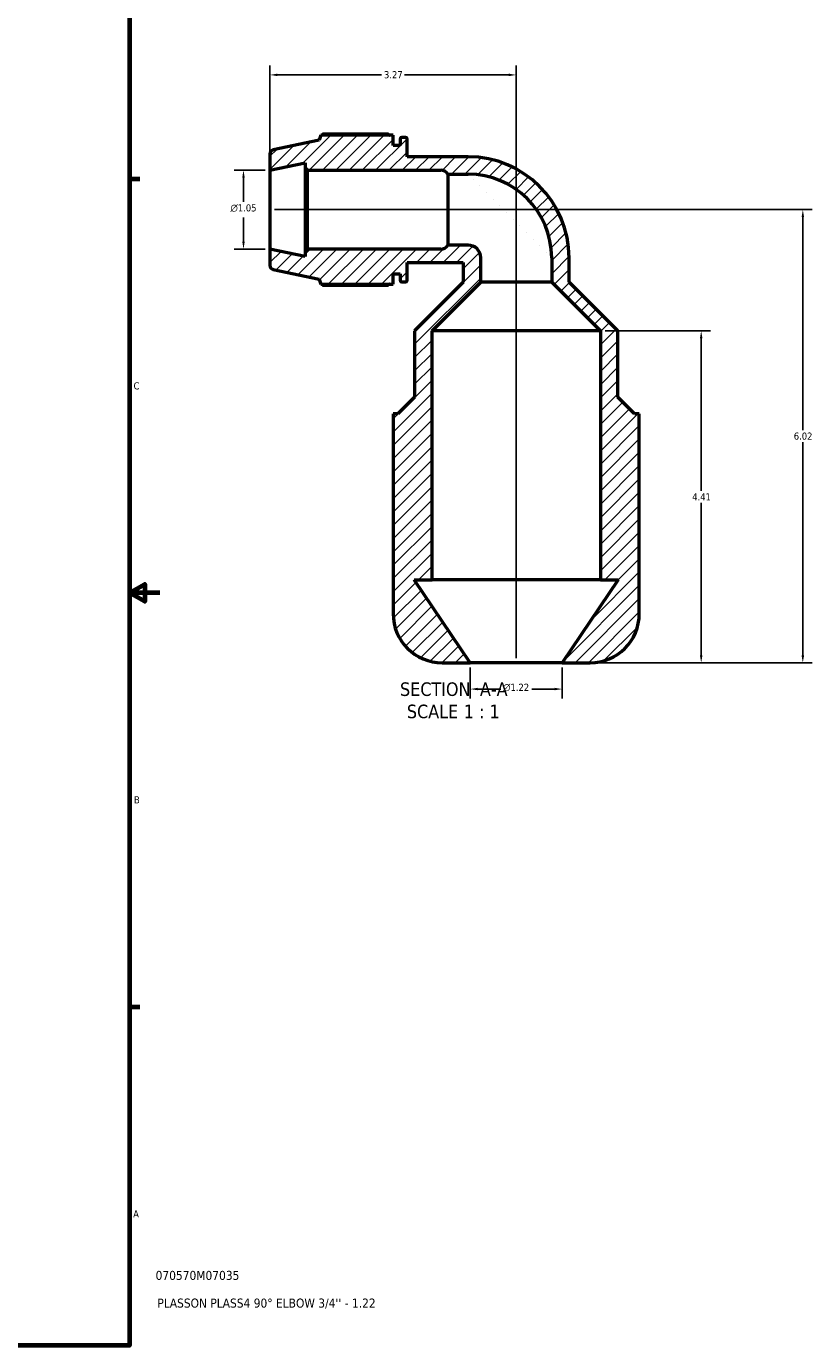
# Model space of a CAD drawing. Header units: inches. Extents: x 0.1 to 42.6, y 0.6 to 29.3.
# Tile 5 of 6: x 32.1 to 42.6, y 1 to 18.5. Entities that reach past the tile are written whole.
import ezdxf

# ---------------------------------------------------------------- set-up
doc = ezdxf.new("R2010")
doc.units = ezdxf.units.IN
doc.header["$MEASUREMENT"] = 0
for name, color, linetype, lineweight in [('Border (ANSI)', 7, 'Continuous', 70), ('Dimension (ANSI)', 7, 'Continuous', 25), ('Hatch (ANSI)', 7, 'Continuous', 18), ('Symbol (ANSI)', 7, 'Continuous', 25), ('Title (ANSI)', 7, 'Continuous', 50), ('Visible (ANSI)', 7, 'Continuous', 50)]:
    doc.layers.add(name, color=color, linetype=linetype, lineweight=lineweight)
doc.styles.add('Label Text (ANSI)', font='tahoma.ttf')
doc.styles.add('Note Text (ANSI)', font='tahoma.ttf')
doc.styles.add('Text Style29', font='tahoma.ttf')
doc.dimstyles.new('Default (ANSI)', dxfattribs={"dimtxt": 0.094488, "dimasz": 0.098425, "dimexe": 0.125, "dimexo": 0.0625, "dimgap": 0.031496, "dimtad": 0, "dimtih": 1, "dimtoh": 1, "dimrnd": 1e-08, "dimzin": 4, "dimdsep": 46, "dimtxsty": 'Note Text (ANSI)', "dimcen": 0.09, "dimdle": 0.393701, "dimclrd": 256, "dimclre": 256, "dimclrt": 5, "dimadec": 0, "dimazin": 1, "dimtfac": 1, "dimtofl": 0, "dimtmove": 0, "dimatfit": 3, "dimfxl": 1, "dimtolj": 1, "dimtzin": 4, "dimlwd": -1, "dimlwe": -1, "dimarcsym": 0})

# ---------------------------------------------------------------- blocks, each defined once
blk = doc.blocks.new('Borders Default Border')
at = {"layer": 'Border (ANSI)'}
for p, q in [((33.5, 16.5), (33.634, 16.5)), ((33.5, 5.5), (33.634, 5.5))]:
    blk.add_line(p, q, dxfattribs=at)
at = {"layer": 'Border (ANSI)', "flags": 128}
for points in [[(0.5, 1), (0.5, 21), (33.5, 21), (33.5, 1), (0.5, 1)], [(33.9, 11), (33.5, 11), (33.7, 11.115), (33.7, 10.885), (33.5, 11)]]:
    blk.add_lwpolyline(points, dxfattribs=at)
at = {"layer": 'Border (ANSI)', "color": 5, "true_color": 0x0000ff, "char_height": 0.0945, "attachment_point": 7, "style": 'Note Text (ANSI)'}
for s, insert in [('C', (33.552, 13.701)), ('B', (33.558, 8.203)), ('A', (33.547, 2.703))]:
    blk.add_mtext(s, dxfattribs=dict(at, insert=insert))
blk = doc.blocks.new('Title Blocks ANSI - Large')
at = {"layer": 'Title (ANSI)', "color": 5, "true_color": 0x0000ff, "style": 'Text Style29'}
for tag, p in [('PART_NUMBER_001', (0.345, 0.873)), ('DESCRIPTION_001', (0.369, 0.505))]:
    blk.add_attdef(tag, p, '', height=0.12, dxfattribs=at)
blk = doc.blocks.new('*D7')
at = {"layer": 'Defpoints', "color": 0, "transparency": 16777216}
for p in [(38.024, 10.071), (39.244, 10.071), (39.244, 9.722)]:
    blk.add_point(p, dxfattribs=at)
at = {"layer": 'Dimension (ANSI)', "transparency": 16777216}
for p, q in [((38.024, 10.008), (38.024, 9.597)), ((39.244, 10.008), (39.244, 9.597)), ((38.122, 9.722), (38.428, 9.722)), ((39.145, 9.722), (38.84, 9.722))]:
    blk.add_line(p, q, dxfattribs=at)
for points in [[(38.122, 9.739), (38.122, 9.706), (38.024, 9.722)], [(39.145, 9.739), (39.145, 9.706), (39.244, 9.722)]]:
    blk.add_solid(points, dxfattribs=at)
at = {"layer": 'Dimension (ANSI)', "color": 5, "transparency": 16777216, "insert": (38.46, 9.793), "char_height": 0.09449, "attachment_point": 1, "style": 'Note Text (ANSI)'}
blk.add_mtext('\\A1;{\\fAIGDT|b0|i0;\\H0.0945;\\ln}\\fTahoma|b0|i0;\\H0.0945;1.22', dxfattribs=at)
blk = doc.blocks.new('*D8')
at = {"layer": 'Defpoints', "color": 0, "transparency": 16777216}
for p in [(35.012, 16.615), (35.364, 16.615), (35.364, 15.567)]:
    blk.add_point(p, dxfattribs=at)
at = {"layer": 'Dimension (ANSI)', "transparency": 16777216}
for p, q in [((35.301, 16.615), (34.887, 16.615)), ((35.012, 16.516), (35.012, 16.194)), ((35.012, 15.666), (35.012, 15.988)), ((35.301, 15.567), (34.887, 15.567))]:
    blk.add_line(p, q, dxfattribs=at)
for points in [[(34.996, 16.516), (35.029, 16.516), (35.012, 16.615)], [(34.996, 15.666), (35.029, 15.666), (35.012, 15.567)]]:
    blk.add_solid(points, dxfattribs=at)
at = {"layer": 'Dimension (ANSI)', "color": 5, "transparency": 16777216, "insert": (34.839, 16.162), "char_height": 0.09449, "attachment_point": 1, "style": 'Note Text (ANSI)'}
blk.add_mtext('\\A1;{\\fAIGDT|b0|i0;\\H0.0945;\\ln}\\fTahoma|b0|i0;\\H0.0945;1.05', dxfattribs=at)
blk = doc.blocks.new('*D10')
at = {"layer": 'Defpoints', "color": 0, "transparency": 16777216}
for p in [(35.364, 16.091), (39.244, 10.071), (42.44, 10.071)]:
    blk.add_point(p, dxfattribs=at)
at = {"layer": 'Dimension (ANSI)', "transparency": 16777216}
for p, q in [((35.426, 16.091), (42.565, 16.091)), ((42.44, 15.993), (42.44, 13.162)), ((42.44, 10.169), (42.44, 13)), ((39.306, 10.071), (42.565, 10.071))]:
    blk.add_line(p, q, dxfattribs=at)
for points in [[(42.424, 15.993), (42.457, 15.993), (42.44, 16.091)], [(42.424, 10.169), (42.457, 10.169), (42.44, 10.071)]]:
    blk.add_solid(points, dxfattribs=at)
at = {"layer": 'Dimension (ANSI)', "color": 5, "transparency": 16777216, "insert": (42.32, 13.13), "char_height": 0.0945, "attachment_point": 1, "style": 'Note Text (ANSI)'}
blk.add_mtext('\\A1;6.02', dxfattribs=at)
blk = doc.blocks.new('*D11')
at = {"layer": 'Defpoints', "color": 0, "transparency": 16777216}
for p in [(39.752, 14.481), (41.091, 14.481), (39.244, 10.071)]:
    blk.add_point(p, dxfattribs=at)
at = {"layer": 'Dimension (ANSI)', "transparency": 16777216}
for p, q in [((39.814, 14.481), (41.216, 14.481)), ((41.091, 14.383), (41.091, 12.355)), ((41.091, 10.169), (41.091, 12.197)), ((39.306, 10.071), (41.216, 10.071))]:
    blk.add_line(p, q, dxfattribs=at)
for points in [[(41.074, 14.383), (41.107, 14.383), (41.091, 14.481)], [(41.074, 10.169), (41.107, 10.169), (41.091, 10.071)]]:
    blk.add_solid(points, dxfattribs=at)
at = {"layer": 'Dimension (ANSI)', "color": 5, "transparency": 16777216, "insert": (40.971, 12.323), "char_height": 0.0945, "attachment_point": 1, "style": 'Note Text (ANSI)'}
blk.add_mtext('\\A1;4.41', dxfattribs=at)
blk = doc.blocks.new('*D12')
at = {"layer": 'Defpoints', "color": 0, "transparency": 16777216}
for p in [(38.634, 17.881), (35.364, 16.615), (38.634, 10.071)]:
    blk.add_point(p, dxfattribs=at)
at = {"layer": 'Dimension (ANSI)', "transparency": 16777216}
for p, q in [((35.364, 16.677), (35.364, 18.006)), ((35.462, 17.881), (36.847, 17.881)), ((38.535, 17.881), (37.151, 17.881)), ((38.634, 10.133), (38.634, 18.006))]:
    blk.add_line(p, q, dxfattribs=at)
for points in [[(35.462, 17.898), (35.462, 17.865), (35.364, 17.881)], [(38.535, 17.898), (38.535, 17.865), (38.634, 17.881)]]:
    blk.add_solid(points, dxfattribs=at)
at = {"layer": 'Dimension (ANSI)', "color": 5, "transparency": 16777216, "insert": (36.878, 17.931), "char_height": 0.0945, "attachment_point": 1, "style": 'Note Text (ANSI)'}
blk.add_mtext('\\A1;3.27', dxfattribs=at)

msp = doc.modelspace()

# ---------------------------------------------------------------- hatches: boundary and pattern name
at = {"layer": 'Hatch (ANSI)'}
h = msp.add_hatch(dxfattribs=at)
h.set_pattern_fill('ANSI31', color=256, style=0)
edge = h.paths.add_edge_path()
edge.add_line((40.2689, 10.725), (40.2689, 13.1169))
edge.add_line((40.2689, 13.1169), (40.2689, 13.3785))
edge.add_line((40.2689, 13.3785), (40.2037, 13.3785))
edge.add_line((40.2037, 13.3785), (39.9832, 13.599))
edge.add_line((39.9832, 13.599), (39.9832, 14.481))
edge.add_line((39.9832, 14.481), (39.3364, 15.1278))
edge.add_line((39.3364, 15.1278), (39.3364, 15.452))
edge.add_ellipse((37.9949, 15.452), major_axis=(0, 1.3415), ratio=1, start_angle=270, end_angle=360)
edge.add_line((37.9949, 16.7935), (37.1858, 16.7935))
edge.add_line((37.1858, 16.7935), (37.1858, 17.0285))
edge.add_ellipse((37.1648, 17.0285), major_axis=(0, 0.0209), ratio=1, start_angle=270, end_angle=360)
edge.add_line((37.1648, 17.0495), (37.1133, 17.0495))
edge.add_ellipse((37.1133, 17.0285), major_axis=(-0.0209, 0), ratio=1, start_angle=270, end_angle=360)
edge.add_line((37.0923, 17.0285), (37.0923, 16.943))
edge.add_line((37.0923, 16.943), (36.9989, 16.943))
edge.add_line((36.9989, 16.943), (36.9989, 17.0814))
edge.add_line((36.9989, 17.0814), (36.0394, 17.0814))
edge.add_line((36.0394, 17.0814), (36.0179, 17.0154))
edge.add_line((36.0179, 17.0154), (35.4054, 16.8852))
edge.add_ellipse((35.4163, 16.834), major_axis=(-0.0512, -0.0109), ratio=1, start_angle=270, end_angle=348)
edge.add_line((35.3639, 16.834), (35.3639, 16.6146))
edge.add_line((35.3639, 16.6146), (35.8311, 16.7139))
edge.add_line((35.8311, 16.7139), (35.8311, 16.646))
edge.add_line((35.8311, 16.646), (35.8625, 16.6146))
edge.add_line((35.8625, 16.6146), (37.6322, 16.6146))
edge.add_ellipse((37.6322, 16.5081), major_axis=(0.1065, 0), ratio=1, start_angle=30.55306, end_angle=90, ccw=False)
edge.add_line((37.7239, 16.5622), (37.9949, 16.5622))
edge.add_ellipse((37.9949, 15.452), major_axis=(1.1103, 0), ratio=1, start_angle=0, end_angle=90, ccw=False)
edge.add_line((39.1052, 15.452), (39.1052, 15.1278))
edge.add_line((39.1052, 15.1278), (39.752, 14.481))
edge.add_line((39.752, 14.481), (39.752, 11.1735))
edge.add_line((39.752, 11.1735), (39.9898, 11.1735))
edge.add_line((39.9898, 11.1735), (39.2439, 10.071))
edge.add_line((39.2439, 10.071), (39.6149, 10.071))
edge.add_ellipse((39.6149, 10.725), major_axis=(0.654, 0), ratio=1, start_angle=270, end_angle=360)
edge = h.paths.add_edge_path()
edge.add_line((37.6529, 10.071), (38.0239, 10.071))
edge.add_line((38.0239, 10.071), (37.2781, 11.1735))
edge.add_line((37.2781, 11.1735), (37.5159, 11.1735))
edge.add_line((37.5159, 11.1735), (37.5159, 14.481))
edge.add_line((37.5159, 14.481), (38.1627, 15.1278))
edge.add_line((38.1627, 15.1278), (38.1627, 15.452))
edge.add_ellipse((37.9949, 15.452), major_axis=(0, 0.1677), ratio=1, start_angle=270, end_angle=360)
edge.add_line((37.9949, 15.6197), (37.7239, 15.6197))
edge.add_ellipse((37.6322, 15.6739), major_axis=(-0.0541, -0.0917), ratio=1, start_angle=30.55306, end_angle=90, ccw=False)
edge.add_line((37.6322, 15.5674), (35.8625, 15.5674))
edge.add_line((35.8625, 15.5674), (35.8311, 15.5359))
edge.add_line((35.8311, 15.5359), (35.8311, 15.4681))
edge.add_line((35.8311, 15.4681), (35.3639, 15.5674))
edge.add_line((35.3639, 15.5674), (35.3639, 15.3479))
edge.add_ellipse((35.4163, 15.3479), major_axis=(0, -0.0524), ratio=1, start_angle=270, end_angle=348)
edge.add_line((35.4054, 15.2967), (36.0179, 15.1665))
edge.add_line((36.0179, 15.1665), (36.0394, 15.1005))
edge.add_line((36.0394, 15.1005), (36.9989, 15.1005))
edge.add_line((36.9989, 15.1005), (36.9989, 15.239))
edge.add_line((36.9989, 15.239), (37.0923, 15.239))
edge.add_line((37.0923, 15.239), (37.0923, 15.1534))
edge.add_ellipse((37.1133, 15.1534), major_axis=(0, -0.0209), ratio=1, start_angle=270, end_angle=360)
edge.add_line((37.1133, 15.1325), (37.1648, 15.1325))
edge.add_ellipse((37.1648, 15.1534), major_axis=(0.0209, 0), ratio=1, start_angle=270, end_angle=360)
edge.add_line((37.1858, 15.1534), (37.1858, 15.3885))
edge.add_line((37.1858, 15.3885), (37.9314, 15.3885))
edge.add_line((37.9314, 15.3885), (37.9314, 15.1278))
edge.add_line((37.9314, 15.1278), (37.2846, 14.481))
edge.add_line((37.2846, 14.481), (37.2846, 13.599))
edge.add_line((37.2846, 13.599), (37.0641, 13.3785))
edge.add_line((37.0641, 13.3785), (36.9989, 13.3785))
edge.add_line((36.9989, 13.3785), (36.9989, 13.1169))
edge.add_line((36.9989, 13.1169), (36.9989, 10.725))
edge.add_ellipse((37.6529, 10.725), major_axis=(0, -0.654), ratio=1, start_angle=270, end_angle=360)

# ---------------------------------------------------------------- linework, layer by layer
at = {"layer": 'Visible (ANSI)'}
for p, q in [((36.0179, 17.0154), (35.4054, 16.8852)), ((36.0394, 17.0814), (36.0179, 17.0154)), ((36.9989, 17.0814), (36.0394, 17.0814)), ((36.935, 17.0931), (36.0636, 17.0931)), ((36.9989, 16.943), (36.9989, 17.0814)), ((37.0923, 17.0285), (37.0923, 16.943)), ((37.1648, 17.0495), (37.1133, 17.0495)), ((37.1858, 16.7935), (37.1858, 17.0285)), ((35.3639, 16.834), (35.3639, 16.6146)), ((37.0923, 16.943), (36.9989, 16.943)), ((35.3639, 16.6146), (35.8311, 16.7139)), ((35.8311, 16.7139), (35.8311, 16.646)), ((37.9949, 16.7935), (37.1858, 16.7935)), ((35.3639, 16.6146), (35.3639, 15.5674)), ((35.8311, 16.646), (35.8625, 16.6146)), ((35.8311, 16.646), (35.8311, 15.5359)), ((35.8625, 16.6146), (37.6322, 16.6146)), ((35.8625, 15.5674), (35.8625, 16.6146)), ((37.7239, 16.5622), (37.9949, 16.5622)), ((37.7239, 16.5622), (37.7239, 15.6197)), ((37.9949, 15.6197), (37.7239, 15.6197)), ((35.8311, 15.4681), (35.3639, 15.5674)), ((35.3639, 15.5674), (35.3639, 15.3479)), ((35.8625, 15.5674), (35.8311, 15.5359)), ((35.8311, 15.5359), (35.8311, 15.4681)), ((37.6322, 15.5674), (35.8625, 15.5674)), ((38.1627, 15.1278), (38.1627, 15.452)), ((39.1052, 15.452), (39.1052, 15.1278)), ((39.3364, 15.1278), (39.3364, 15.452)), ((35.4054, 15.2967), (36.0179, 15.1665)), ((37.1858, 15.1534), (37.1858, 15.3885)), ((37.1858, 15.3885), (37.9314, 15.3885)), ((37.9314, 15.3885), (37.9314, 15.1278)), ((36.0179, 15.1665), (36.0394, 15.1005)), ((36.0394, 15.1005), (36.9989, 15.1005)), ((36.0636, 15.0889), (36.935, 15.0889)), ((36.9989, 15.1005), (36.9989, 15.239)), ((36.9989, 15.239), (37.0923, 15.239)), ((37.0923, 15.239), (37.0923, 15.1534)), ((37.1133, 15.1325), (37.1648, 15.1325)), ((37.9314, 15.1278), (37.2846, 14.481)), ((37.5159, 14.481), (38.1627, 15.1278)), ((39.1052, 15.1278), (38.1627, 15.1278)), ((39.1052, 15.1278), (39.752, 14.481)), ((39.9832, 14.481), (39.3364, 15.1278)), ((37.2846, 14.481), (37.2846, 13.599)), ((37.5159, 11.1735), (37.5159, 14.481)), ((39.752, 14.481), (37.5159, 14.481)), ((39.752, 14.481), (39.752, 11.1735)), ((39.9832, 13.599), (39.9832, 14.481)), ((37.2846, 13.599), (37.0641, 13.3785)), ((40.2037, 13.3785), (39.9832, 13.599)), ((37.0641, 13.3785), (36.9989, 13.3785)), ((36.9989, 13.3785), (36.9989, 13.1169)), ((40.2689, 13.3785), (40.2037, 13.3785)), ((40.2689, 13.1169), (40.2689, 13.3785)), ((36.9989, 13.1169), (36.9989, 10.725)), ((40.2689, 10.725), (40.2689, 13.1169)), ((38.0239, 10.071), (37.2781, 11.1735)), ((37.2781, 11.1735), (37.5159, 11.1735)), ((39.752, 11.1735), (37.5159, 11.1735)), ((39.9898, 11.1735), (39.2439, 10.071)), ((39.752, 11.1735), (39.9898, 11.1735)), ((37.6529, 10.071), (38.0239, 10.071)), ((39.2439, 10.071), (38.0239, 10.071)), ((39.2439, 10.071), (39.6149, 10.071))]:
    msp.add_line(p, q, dxfattribs=at)
for centre, radius, start, end in [((37.1133, 17.0285), 0.0209, 90, 180), ((37.1648, 17.0285), 0.0209, 0, 90), ((35.4163, 16.834), 0.0524, 102, 180), ((37.9949, 15.452), 1.3415, 0, 90), ((37.6322, 16.5081), 0.1065, 30.55306, 90), ((37.9949, 15.452), 1.1103, 0, 90), ((37.6322, 15.6739), 0.1065, 270, 329.44694), ((37.9949, 15.452), 0.1677, 0, 90), ((35.4163, 15.3479), 0.0524, 180, 258), ((37.1133, 15.1534), 0.0209, 180, 270), ((37.1648, 15.1534), 0.0209, 270, 0), ((37.6529, 10.725), 0.654, 180, 270), ((39.6149, 10.725), 0.654, 270, 0)]:
    msp.add_arc(centre, radius, start, end, dxfattribs=at)
for points, weights in [([(36.0636, 17.0931), (36.0605, 17.0872), (36.0575, 17.0814)], [1, 1.00063942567, 1.0011309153]), ([(36.935, 17.0931), (36.9444, 17.0872), (36.9536, 17.0814)], [1.01558926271, 1.01367223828, 1.0116089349]), ([(36.0575, 15.1005), (36.0605, 15.0948), (36.0636, 15.0889)], [1.0011309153, 1.00063942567, 1]), ([(36.9536, 15.1005), (36.9444, 15.0948), (36.935, 15.0889)], [1.0116089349, 1.01367223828, 1.01558926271])]:
    msp.add_rational_spline(points, weights, degree=2, dxfattribs=at)

# ---------------------------------------------------------------- block references
msp.add_blockref('Borders Default Border', (0, 0))
msp.add_blockref('Title Blocks ANSI - Large', (33.5, 1)).add_auto_attribs({'PART_NUMBER_001': '070570M07035', 'DESCRIPTION_001': "PLASSON PLASS4 90° ELBOW 3/4'' - 1.22"})

# ---------------------------------------------------------------- texts
at = {"layer": 'Symbol (ANSI)', "char_height": 0.18, "attachment_point": 7, "style": 'Label Text (ANSI)'}
for s, insert in [('SECTION', (37.091, 9.6275)), (' A-A', (38.0845, 9.6313)), ('SCALE', (37.1824, 9.3317)), (' 1 : 1', (37.8701, 9.3349))]:
    msp.add_mtext(s, dxfattribs=dict(at, insert=insert))

# ---------------------------------------------------------------- dimensions: what is measured, and where the dimension line sits
at = {"layer": 'Dimension (ANSI)'}
dim = msp.add_linear_dim(base=(38.6339, 17.8814), p1=(35.3639, 16.6146), p2=(38.6339, 10.071), dimstyle='Default (ANSI)', override={"dimgap": 0.031496, "dimtih": 0, "dimtoh": 0, "dimdec": 2, "dimtol": 0, "dimlim": 0, "dimtp": 0, "dimtm": 0, "dimtdec": 2, "dimatfit": 1}, dxfattribs=at)
dim.commit()
dim.dimension.update_dxf_attribs({"geometry": '*D12', "text_midpoint": (36.9989, 17.8814), "dimtype": 160})
for base, p1, p2, angle, override, picture, middle in [((35.0125, 16.6146), (35.3639, 15.5674), (35.3639, 16.6146), 90, {"dimgap": 0.031496, "dimdec": 2, "dimtol": 0, "dimlim": 0, "dimtp": 0, "dimtm": 0, "dimtdec": 2, "dimatfit": 1}, '*D8', (35.0125, 16.091)), ((39.2439, 9.7223), (38.0239, 10.071), (39.2439, 10.071), 180, {"dimgap": 0.031496, "dimtih": 0, "dimtoh": 0, "dimdec": 2, "dimtol": 0, "dimlim": 0, "dimtp": 0, "dimtm": 0, "dimtdec": 2, "dimatfit": 1}, '*D7', (38.6339, 9.7223))]:
    dim = msp.add_linear_dim(base=base, p1=p1, p2=p2, angle=angle, text='{\\fAIGDT|b0|i0;\\H0.0945;\\ln}\\fTahoma|b0|i0;\\H0.0945;<>', dimstyle='Default (ANSI)', override=override, dxfattribs=at)
    dim.commit()
    dim.dimension.update_dxf_attribs({"geometry": picture, "text_midpoint": middle, "dimtype": 160})
for base, p1, p2, angle, picture, middle in [((42.4403, 10.071), (35.3639, 16.091), (39.2439, 10.071), 90, '*D10', (42.4403, 13.081)), ((41.0906, 14.481), (39.2439, 10.071), (39.752, 14.481), 270, '*D11', (41.0906, 12.276))]:
    dim = msp.add_linear_dim(base=base, p1=p1, p2=p2, angle=angle, dimstyle='Default (ANSI)', override={"dimgap": 0.031496, "dimdec": 2, "dimtol": 0, "dimlim": 0, "dimtp": 0, "dimtm": 0, "dimtdec": 2, "dimatfit": 1}, dxfattribs=at)
    dim.commit()
    dim.dimension.update_dxf_attribs({"geometry": picture, "text_midpoint": middle, "dimtype": 160})

doc.saveas('drawing.dxf')
